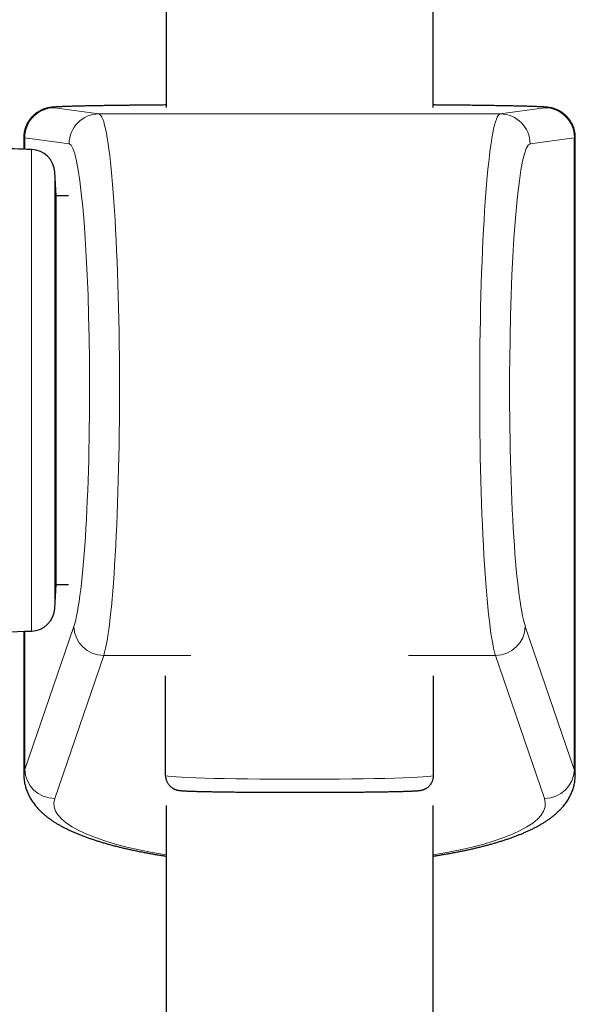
# Model space of a CAD drawing. Header units: millimetres. Extents: x 8 to 984, y 12 to 973.
# Tile 13 of 256: x 360 to 397, y 557 to 623. Entities that reach past the tile are written whole.
import ezdxf

# ---------------------------------------------------------------- set-up
doc = ezdxf.new("R2010")
doc.units = ezdxf.units.MM

msp = doc.modelspace()

# ---------------------------------------------------------------- linework, layer by layer
at = {"color": 7, "linetype": 'Continuous', "lineweight": 30}
for p, q in [((387.171, 617.171), (387.171, 905.969)), ((369.371, 762.738), (369.371, 617.171)), ((359.879, 615.171), (359.879, 614.385)), ((396.662, 572.712), (396.662, 615.171)), ((362.026, 611.273), (361.943, 612.854)), ((362.868, 611.273), (362.026, 611.273)), ((362.026, 585.373), (362.026, 611.273)), ((361.943, 583.792), (362.026, 585.373)), ((362.026, 585.373), (362.868, 585.373)), ((359.879, 582.261), (359.879, 572.712)), ((369.331, 572.665), (369.331, 579.303)), ((387.21, 572.665), (387.21, 579.303)), ((369.371, 570.652), (369.371, 310.166)), ((387.171, 310.166), (387.171, 570.652))]:
    msp.add_line(p, q, dxfattribs=at)
at = {"color": 252, "linetype": 'Continuous', "lineweight": 0}
for p, q in [((361.938, 617.154), (364.89, 616.741)), ((364.89, 616.741), (391.652, 616.741)), ((391.652, 616.741), (394.604, 617.154)), ((359.945, 615.154), (359.945, 614.383)), ((362.897, 614.741), (359.945, 615.154)), ((396.596, 615.154), (393.644, 614.741)), ((396.596, 615.154), (396.596, 573.056)), ((360.393, 582.277), (360.393, 614.37)), ((361.943, 612.854), (361.943, 583.792)), ((359.945, 573.056), (363.213, 582.589)), ((359.945, 582.263), (359.945, 573.056)), ((393.328, 582.589), (396.596, 573.056)), ((365.206, 580.648), (361.938, 571.114)), ((365.206, 580.648), (371.007, 580.648)), ((385.534, 580.648), (391.335, 580.648)), ((394.604, 571.114), (391.335, 580.648))]:
    msp.add_line(p, q, dxfattribs=at)
for centre, radius, start, end in [((361.944, 615.156), 1.999, 90.16967, 180.03187), ((364.896, 614.742), 1.999, 90.16672, 180.03485), ((391.646, 614.742), 1.999, 359.96812, 89.83032), ((394.598, 615.156), 1.999, 359.96811, 89.8303), ((365.228, 582.664), 2.016, 182.11836, 269.37999), ((391.314, 582.663), 2.015, 270.59894, 357.90273), ((361.96, 573.13), 2.016, 182.11831, 269.38007), ((394.582, 573.13), 2.016, 270.61999, 357.88169)]:
    msp.add_arc(centre, radius, start, end, dxfattribs=at)
at = {"color": 7, "linetype": 'Continuous', "lineweight": 30}
for centre, radius, start, end in [((345.296, 114.598), 500, 88.26968, 88.53757), ((360.345, 612.771), 1.6, 3, 88.26968), ((360.345, 583.876), 1.6, 271.73032, 357), ((345.296, 1082.049), 500, 271.30285, 271.73032)]:
    msp.add_arc(centre, radius, start, end, dxfattribs=at)
at = {"color": 252, "linetype": 'Continuous', "lineweight": 0}
for centre, major_axis, ratio, start_param, end_param in [((378.271, 617.171), (16.392, 0), 0.011892, 2.144756, 3.226257), ((364.873, 598.427), (0, 18.315), 0.0756, 3.384281, 6.271294), ((378.271, 617.171), (16.392, 0), 0.011892, 6.198521, 7.280022), ((391.668, 598.427), (0, 18.315), 0.0756, 0.011891, 2.898905), ((378.271, 615.171), (18.392, 0), 0.010599, 3.141592, 3.226257), ((378.271, 615.171), (18.392, 0), 0.010599, 6.198521, 6.283185), ((362.88, 598.427), (0, 16.315), 0.084868, 3.384281, 6.271294), ((393.661, 598.427), (0, 16.315), 0.084868, 0.011891, 2.898905), ((378.271, 572.712), (18.392, 0), 0.220646, 3.056928, 3.141597), ((378.271, 572.712), (18.392, 0), 0.220646, 0.000002, 0.084665), ((378.271, 572.665), (8.939, 0), 0.029047, 3.141593, 6.283185), ((378.271, 570.771), (16.392, 0), 0.247568, 3.056928, 4.13843), ((378.271, 570.771), (16.392, 0), 0.247568, 5.286348, 6.36785)]:
    msp.add_ellipse(centre, major_axis=major_axis, ratio=ratio, start_param=start_param, end_param=end_param, dxfattribs=at)
at = {"color": 7, "linetype": 'Continuous', "lineweight": 30}
for points, knots in [([(369.371, 617.335), (369.307, 617.334), (369.149, 617.333), (368.9, 617.331), (368.625, 617.329), (368.354, 617.326), (368.087, 617.324), (367.824, 617.321), (367.566, 617.319), (367.312, 617.316), (367.062, 617.313), (366.817, 617.31), (366.577, 617.308), (366.342, 617.305), (366.112, 617.302), (365.887, 617.299), (365.667, 617.296), (365.452, 617.293), (365.242, 617.289), (365.038, 617.286), (364.839, 617.283), (364.645, 617.28), (364.458, 617.276), (364.276, 617.273), (364.099, 617.269), (363.928, 617.266), (363.763, 617.262), (363.604, 617.259), (363.451, 617.255), (363.304, 617.251), (363.162, 617.247), (363.027, 617.243), (362.897, 617.24), (362.773, 617.236), (362.655, 617.232), (362.542, 617.227), (362.435, 617.223), (362.332, 617.219), (362.235, 617.214), (362.141, 617.209), (362.05, 617.204), (361.957, 617.198), (361.873, 617.191), (361.8, 617.185), (361.743, 617.179), (361.694, 617.173), (361.649, 617.167), (361.606, 617.16), (361.564, 617.153), (361.523, 617.145), (361.481, 617.136), (361.437, 617.127), (361.392, 617.115), (361.345, 617.103), (361.295, 617.088), (361.242, 617.07), (361.186, 617.05), (361.126, 617.027), (361.062, 616.999), (360.993, 616.967), (360.921, 616.929), (360.845, 616.886), (360.767, 616.836), (360.688, 616.78), (360.608, 616.717), (360.529, 616.649), (360.453, 616.576), (360.38, 616.497), (360.31, 616.413), (360.244, 616.326), (360.184, 616.234), (360.128, 616.139), (360.077, 616.041), (360.03, 615.936), (359.988, 615.825), (359.951, 615.708), (359.922, 615.59), (359.901, 615.472), (359.886, 615.353), (359.879, 615.252), (359.88, 615.192), (359.88, 615.171)], [0, 0, 0, 0, 0.012241, 0.030398, 0.048556, 0.066717, 0.084879, 0.103045, 0.121212, 0.139383, 0.157557, 0.175735, 0.193917, 0.212102, 0.230293, 0.248489, 0.266691, 0.284899, 0.303115, 0.321339, 0.339573, 0.357817, 0.376074, 0.394344, 0.41263, 0.430934, 0.44926, 0.467612, 0.485992, 0.504409, 0.522867, 0.541378, 0.559952, 0.578605, 0.597358, 0.61624, 0.635292, 0.654574, 0.674181, 0.694266, 0.715106, 0.737273, 0.762286, 0.77984, 0.79303, 0.803781, 0.812787, 0.820449, 0.827102, 0.832987, 0.838289, 0.843154, 0.847699, 0.852027, 0.856228, 0.860384, 0.864549, 0.868788, 0.873167, 0.877738, 0.882537, 0.887579, 0.892853, 0.898328, 0.903961, 0.909712, 0.915546, 0.921437, 0.927368, 0.933326, 0.939303, 0.945293, 0.951292, 0.957298, 0.963965, 0.970595, 0.977172, 0.983697, 0.990173, 0.996602, 1, 1, 1, 1]), ([(396.662, 615.171), (396.662, 615.178), (396.663, 615.225), (396.658, 615.31), (396.647, 615.426), (396.629, 615.541), (396.604, 615.653), (396.574, 615.763), (396.537, 615.871), (396.495, 615.975), (396.447, 616.076), (396.394, 616.174), (396.337, 616.267), (396.275, 616.357), (396.209, 616.442), (396.139, 616.522), (396.067, 616.597), (395.992, 616.668), (395.915, 616.732), (395.837, 616.792), (395.76, 616.845), (395.684, 616.893), (395.61, 616.935), (395.54, 616.971), (395.473, 617.002), (395.41, 617.029), (395.351, 617.052), (395.296, 617.072), (395.244, 617.088), (395.195, 617.103), (395.15, 617.115), (395.106, 617.126), (395.064, 617.136), (395.024, 617.144), (394.984, 617.152), (394.944, 617.158), (394.905, 617.165), (394.863, 617.171), (394.819, 617.176), (394.768, 617.182), (394.706, 617.188), (394.63, 617.194), (394.542, 617.201), (394.449, 617.206), (394.355, 617.212), (394.256, 617.217), (394.15, 617.221), (394.041, 617.226), (393.928, 617.23), (393.809, 617.234), (393.686, 617.238), (393.556, 617.242), (393.422, 617.246), (393.281, 617.25), (393.135, 617.254), (392.982, 617.257), (392.824, 617.261), (392.661, 617.265), (392.491, 617.268), (392.316, 617.272), (392.135, 617.275), (391.949, 617.279), (391.756, 617.282), (391.559, 617.285), (391.356, 617.289), (391.147, 617.292), (390.934, 617.295), (390.715, 617.298), (390.491, 617.301), (390.262, 617.304), (390.028, 617.307), (389.789, 617.31), (389.545, 617.313), (389.297, 617.315), (389.044, 617.318), (388.787, 617.321), (388.525, 617.323), (388.259, 617.326), (387.989, 617.328), (387.715, 617.33), (387.442, 617.333), (387.259, 617.334), (387.171, 617.335)], [0, 0, 0, 0, 0.001209, 0.007561, 0.01387, 0.020136, 0.026362, 0.032546, 0.038688, 0.044789, 0.050847, 0.056861, 0.062829, 0.068747, 0.074611, 0.080415, 0.086151, 0.091806, 0.097363, 0.1028, 0.10809, 0.113205, 0.118118, 0.122818, 0.127311, 0.131622, 0.135795, 0.139885, 0.143956, 0.148069, 0.152284, 0.156681, 0.161347, 0.166382, 0.171901, 0.178049, 0.18501, 0.193033, 0.202485, 0.21396, 0.228577, 0.249131, 0.273261, 0.29487, 0.315046, 0.336449, 0.356826, 0.376591, 0.395969, 0.415081, 0.434004, 0.452785, 0.471458, 0.490047, 0.508568, 0.527034, 0.545456, 0.563842, 0.582196, 0.600524, 0.61883, 0.637117, 0.655388, 0.673644, 0.691889, 0.710122, 0.728346, 0.746561, 0.764769, 0.782971, 0.801166, 0.819356, 0.837541, 0.855721, 0.873898, 0.892071, 0.910242, 0.928409, 0.946573, 0.964735, 0.982894, 1, 1, 1, 1]), ([(359.879, 572.712), (359.88, 572.668), (359.881, 572.575), (359.891, 572.435), (359.907, 572.293), (359.931, 572.151), (359.961, 572.011), (359.997, 571.872), (360.04, 571.735), (360.089, 571.6), (360.144, 571.466), (360.206, 571.335), (360.273, 571.205), (360.347, 571.077), (360.427, 570.95), (360.514, 570.825), (360.607, 570.702), (360.707, 570.58), (360.814, 570.459), (360.929, 570.338), (361.051, 570.219), (361.182, 570.1), (361.322, 569.982), (361.471, 569.865), (361.629, 569.749), (361.796, 569.634), (361.971, 569.521), (362.154, 569.41), (362.345, 569.302), (362.541, 569.196), (362.743, 569.094), (362.95, 568.995), (363.161, 568.899), (363.377, 568.806), (363.596, 568.717), (363.82, 568.63), (364.047, 568.545), (364.278, 568.463), (364.513, 568.384), (364.751, 568.306), (364.994, 568.231), (365.24, 568.158), (365.49, 568.087), (365.744, 568.018), (366.001, 567.951), (366.262, 567.886), (366.527, 567.822), (366.795, 567.76), (367.067, 567.7), (367.343, 567.642), (367.622, 567.585), (367.904, 567.531), (368.189, 567.477), (368.478, 567.426), (368.77, 567.376), (369.065, 567.328), (369.266, 567.296), (369.368, 567.281), (369.371, 567.28)], [0, 0, 0, 0, 0.012164, 0.025269, 0.038382, 0.051526, 0.064727, 0.07801, 0.091403, 0.104935, 0.118637, 0.132542, 0.146686, 0.161107, 0.175848, 0.190953, 0.206468, 0.222443, 0.238926, 0.255966, 0.273604, 0.291875, 0.310795, 0.330357, 0.350527, 0.371233, 0.392376, 0.413835, 0.435485, 0.457213, 0.478903, 0.500493, 0.521946, 0.543241, 0.56437, 0.585332, 0.606131, 0.626774, 0.64727, 0.667628, 0.687857, 0.707965, 0.727962, 0.747854, 0.76765, 0.787355, 0.806975, 0.826518, 0.845986, 0.865386, 0.884721, 0.903995, 0.923212, 0.942376, 0.961489, 0.980554, 0.999575, 1, 1, 1, 1]), ([(369.331, 572.665), (369.332, 572.638), (369.333, 572.585), (369.343, 572.505), (369.359, 572.425), (369.382, 572.348), (369.409, 572.275), (369.442, 572.204), (369.48, 572.138), (369.522, 572.075), (369.567, 572.017), (369.616, 571.964), (369.666, 571.916), (369.718, 571.873), (369.769, 571.836), (369.819, 571.804), (369.867, 571.777), (369.912, 571.754), (369.954, 571.736), (369.993, 571.721), (370.029, 571.708), (370.063, 571.698), (370.095, 571.689), (370.126, 571.681), (370.156, 571.675), (370.186, 571.669), (370.218, 571.663), (370.253, 571.658), (370.295, 571.653), (370.35, 571.647), (370.415, 571.642), (370.487, 571.636), (370.561, 571.632), (370.64, 571.627), (370.726, 571.623), (370.816, 571.619), (370.911, 571.615), (371.012, 571.611), (371.117, 571.608), (371.229, 571.604), (371.346, 571.601), (371.468, 571.597), (371.596, 571.594), (371.73, 571.591), (371.869, 571.588), (372.013, 571.585), (372.162, 571.581), (372.317, 571.579), (372.477, 571.576), (372.641, 571.573), (372.81, 571.57), (372.984, 571.568), (373.162, 571.565), (373.345, 571.563), (373.531, 571.56), (373.722, 571.558), (373.917, 571.556), (374.115, 571.554), (374.317, 571.552), (374.522, 571.55), (374.73, 571.548), (374.942, 571.547), (375.156, 571.545), (375.373, 571.544), (375.592, 571.542), (375.813, 571.541), (376.037, 571.54), (376.262, 571.539), (376.49, 571.538), (376.718, 571.537), (376.948, 571.537), (377.18, 571.536), (377.412, 571.535), (377.644, 571.535), (377.878, 571.535), (378.111, 571.535), (378.345, 571.535), (378.579, 571.535), (378.812, 571.535), (379.045, 571.535), (379.278, 571.536), (379.509, 571.536), (379.74, 571.537), (379.969, 571.538), (380.197, 571.539), (380.423, 571.54), (380.647, 571.541), (380.869, 571.542), (381.089, 571.543), (381.307, 571.545), (381.522, 571.546), (381.734, 571.548), (381.944, 571.549), (382.15, 571.551), (382.353, 571.553), (382.552, 571.555), (382.748, 571.557), (382.94, 571.56), (383.129, 571.562), (383.312, 571.564), (383.492, 571.567), (383.668, 571.569), (383.838, 571.572), (384.004, 571.575), (384.165, 571.577), (384.322, 571.58), (384.473, 571.583), (384.619, 571.586), (384.759, 571.59), (384.895, 571.593), (385.024, 571.596), (385.149, 571.599), (385.267, 571.603), (385.38, 571.606), (385.487, 571.61), (385.588, 571.614), (385.684, 571.617), (385.774, 571.621), (385.859, 571.625), (385.938, 571.629), (386.013, 571.634), (386.085, 571.638), (386.155, 571.644), (386.218, 571.65), (386.271, 571.656), (386.312, 571.662), (386.346, 571.667), (386.379, 571.673), (386.411, 571.68), (386.443, 571.688), (386.477, 571.697), (386.512, 571.708), (386.55, 571.721), (386.591, 571.737), (386.635, 571.757), (386.681, 571.78), (386.731, 571.809), (386.784, 571.843), (386.837, 571.884), (386.891, 571.93), (386.943, 571.982), (386.992, 572.039), (387.037, 572.101), (387.078, 572.166), (387.114, 572.235), (387.145, 572.307), (387.171, 572.384), (387.191, 572.465), (387.205, 572.55), (387.21, 572.617), (387.21, 572.655), (387.21, 572.665)], [0, 0, 0, 0, 0.002932, 0.005984, 0.008996, 0.01197, 0.014906, 0.017803, 0.020662, 0.023479, 0.026252, 0.028974, 0.031636, 0.034224, 0.036723, 0.039119, 0.041405, 0.043593, 0.045712, 0.047806, 0.049926, 0.052116, 0.054444, 0.056986, 0.059835, 0.063111, 0.066984, 0.071717, 0.077788, 0.086326, 0.097932, 0.107901, 0.117264, 0.127184, 0.136686, 0.145947, 0.155058, 0.164068, 0.173008, 0.181895, 0.190742, 0.199558, 0.208348, 0.217119, 0.225872, 0.234611, 0.243338, 0.252054, 0.26076, 0.269458, 0.278149, 0.286833, 0.295511, 0.304183, 0.312849, 0.321511, 0.330169, 0.338822, 0.347471, 0.356117, 0.364759, 0.373398, 0.382035, 0.390668, 0.399299, 0.407928, 0.416554, 0.425179, 0.433802, 0.442423, 0.451044, 0.459663, 0.468281, 0.476898, 0.485515, 0.494131, 0.502747, 0.511363, 0.51998, 0.528596, 0.537214, 0.545831, 0.55445, 0.56307, 0.571691, 0.580314, 0.588938, 0.597564, 0.606193, 0.614823, 0.623456, 0.632091, 0.64073, 0.649371, 0.658015, 0.666663, 0.675315, 0.683971, 0.692631, 0.701295, 0.709964, 0.718638, 0.727319, 0.736005, 0.744698, 0.753398, 0.762106, 0.770824, 0.779552, 0.788291, 0.797045, 0.805814, 0.814603, 0.823416, 0.832257, 0.841134, 0.850059, 0.859046, 0.868119, 0.877315, 0.886696, 0.896376, 0.9066, 0.918042, 0.926068, 0.931451, 0.93582, 0.939473, 0.942591, 0.945325, 0.947791, 0.950086, 0.952288, 0.954468, 0.956662, 0.958928, 0.961305, 0.963812, 0.966442, 0.969172, 0.971971, 0.974817, 0.977692, 0.980587, 0.983493, 0.986406, 0.989325, 0.992564, 0.995763, 0.998914, 1, 1, 1, 1]), ([(387.171, 567.281), (387.206, 567.286), (387.341, 567.306), (387.572, 567.343), (387.866, 567.392), (388.156, 567.442), (388.443, 567.494), (388.726, 567.548), (389.006, 567.603), (389.283, 567.66), (389.556, 567.718), (389.826, 567.778), (390.092, 567.84), (390.354, 567.904), (390.613, 567.97), (390.868, 568.037), (391.119, 568.106), (391.366, 568.177), (391.609, 568.25), (391.848, 568.325), (392.084, 568.402), (392.316, 568.481), (392.544, 568.563), (392.768, 568.647), (392.988, 568.734), (393.204, 568.823), (393.417, 568.915), (393.625, 569.011), (393.83, 569.11), (394.03, 569.212), (394.226, 569.318), (394.418, 569.428), (394.603, 569.542), (394.783, 569.659), (394.956, 569.78), (395.121, 569.903), (395.277, 570.029), (395.424, 570.157), (395.561, 570.287), (395.689, 570.417), (395.808, 570.548), (395.918, 570.681), (396.019, 570.814), (396.113, 570.948), (396.198, 571.083), (396.276, 571.219), (396.347, 571.357), (396.41, 571.495), (396.466, 571.635), (396.515, 571.776), (396.557, 571.918), (396.592, 572.061), (396.62, 572.205), (396.642, 572.349), (396.655, 572.494), (396.662, 572.615), (396.662, 572.688), (396.661, 572.712)], [0, 0, 0, 0, 0.006627, 0.025614, 0.044642, 0.063715, 0.082835, 0.102005, 0.121227, 0.140506, 0.159844, 0.179245, 0.198714, 0.218255, 0.237872, 0.257571, 0.277359, 0.29724, 0.317222, 0.337313, 0.35752, 0.377852, 0.398319, 0.418929, 0.439691, 0.460616, 0.481709, 0.502975, 0.524414, 0.546017, 0.567763, 0.589612, 0.611497, 0.633297, 0.654889, 0.676131, 0.696889, 0.717049, 0.736539, 0.755327, 0.773417, 0.790841, 0.807647, 0.823891, 0.839631, 0.854924, 0.869824, 0.884382, 0.898643, 0.91265, 0.92644, 0.940047, 0.953504, 0.966839, 0.980081, 0.993254, 1, 1, 1, 1])]:
    msp.add_open_spline(points, degree=3, knots=knots, dxfattribs=at)

doc.saveas('drawing.dxf')
